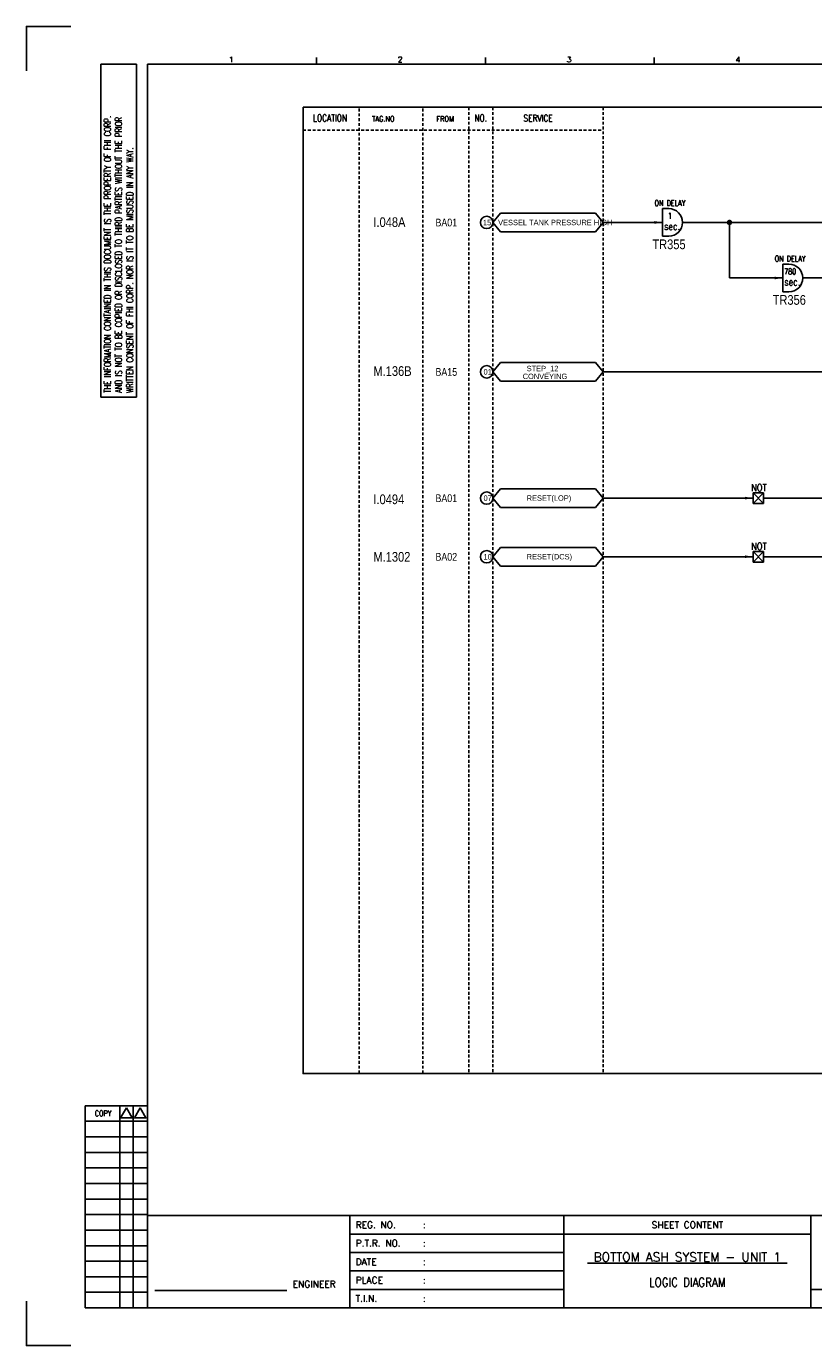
# Model space of a CAD drawing. Extents: x 1504 to 2470, y 402 to 1084.
# Tile 1 of 3: x 1504 to 1911, y 402 to 1084. Entities that reach past the tile are written whole.
import ezdxf
from ezdxf.enums import TextEntityAlignment as Align

# ---------------------------------------------------------------- set-up
doc = ezdxf.new("R2010")
doc.units = 0
doc.header["$MEASUREMENT"] = 0
doc.linetypes.add('HIDDEN', pattern=[4, 1.5, -1, 1.5])
doc.layers.get('0').update_dxf_attribs({"linetype": 'CONTINUOUS'})
doc.layers.get('DEFPOINTS').update_dxf_attribs({"linetype": 'CONTINUOUS'})
for name, color, linetype in [('CON', 4, 'CONTINUOUS'), ('DCS', 7, 'CONTINUOUS'), ('DIM', 3, 'CONTINUOUS'), ('HID', 2, 'HIDDEN'), ('TEXT', 7, 'CONTINUOUS'), ('圖框CON', 4, 'CONTINUOUS'), ('圖框DIM', 3, 'CONTINUOUS'), ('框線', 6, 'CONTINUOUS')]:
    doc.layers.add(name, color=color, linetype=linetype)
doc.styles.add('DAYUKP', font='complex', dxfattribs={"bigfont": 'DAYUKP.SHX'})
doc.styles.add('E4', font='simplex.shx', dxfattribs={"height": 4})
doc.styles.add('ROMANS', font='romans', dxfattribs={"width": 0.8})
doc.styles.add('style3', font='ARIALN.TTF')

# ---------------------------------------------------------------- blocks, each defined once
blk = doc.blocks.new('LEADER')
at = {"layer": 'CON'}
blk.add_solid([(0.85, -0.57), (0.85, -1.57), (3.85, -1.07)], dxfattribs=at)
blk = doc.blocks.new('Sht_Cont_T3')
at = {"layer": 'TEXT', "color": 3, "linetype": 'Continuous', "style": 'E4'}
for tag, p in [('$SHT_CONT_L1$', (55.63, 24.91)), ('$SHT_CONT_L2$', (55.63, 16.61)), ('$SHT_CONT_L3$', (55.63, 8.3))]:
    blk.add_attdef(tag, text='', height=4, dxfattribs=at).set_placement(p, align=Align.MIDDLE)
blk = doc.blocks.new('1')
at = {"layer": 'CON'}
for points in [[(1523.67, 26.6), (1523.67, 74.29)], [(1651.45, 26.6), (1651.45, 74.29)]]:
    blk.add_lwpolyline(points, dxfattribs=at)
at = {"layer": 'CON', "ltscale": 500}
for points in [[(1523.67, 64.75), (1413.11, 64.75)], [(1651.45, 64.75), (1523.67, 64.75)], [(1523.67, 55.22), (1413.11, 55.22)], [(1523.67, 45.69), (1413.11, 45.69)], [(1523.67, 36.15), (1413.11, 36.15)]]:
    blk.add_lwpolyline(points, dxfattribs=at)
at = {"layer": 'DEFPOINTS'}
for points in [[(1268.99, 689.33), (1246.02, 689.33), (1246.02, 666.36)], [(1268.99, 7.08), (1246.02, 7.08), (1246.02, 30.05)]]:
    blk.add_lwpolyline(points, dxfattribs=at)
at = {"layer": 'DIM'}
for p, q in [((1276.46, 131.12), (1276.46, 26.6)), ((1276.46, 131.12), (1308.62, 131.12)), ((1294.26, 26.6), (1294.26, 131.12)), ((1301.15, 26.6), (1301.15, 131.12)), ((1276.46, 123.08), (1308.62, 123.08)), ((1276.46, 115.04), (1308.62, 115.04)), ((1276.46, 107), (1308.62, 107)), ((1276.46, 98.96), (1308.62, 98.96)), ((1276.46, 90.92), (1308.62, 90.92)), ((1276.46, 82.88), (1308.62, 82.88)), ((1276.46, 74.84), (1308.62, 74.84)), ((1276.46, 66.8), (1308.62, 66.8)), ((1276.46, 58.76), (1308.62, 58.76)), ((1276.46, 50.72), (1308.62, 50.72)), ((1276.46, 42.68), (1308.62, 42.68)), ((1276.46, 34.64), (1308.62, 34.64)), ((1276.46, 26.6), (1308.62, 26.6))]:
    blk.add_line(p, q, dxfattribs=at)
for points in [[(1297.7, 129.98), (1294.72, 124.81), (1300.69, 124.81)], [(1304.83, 129.98), (1301.84, 124.81), (1307.81, 124.81)]]:
    blk.add_lwpolyline(points, close=True, dxfattribs=at)
at = {"layer": '圖框CON'}
for p, q in [((1284.5, 669.81), (1302.87, 669.81)), ((1284.5, 497.52), (1284.5, 669.81)), ((1302.87, 497.52), (1302.87, 669.81)), ((1395.91, 669.85), (1395.91, 673.29)), ((1483.2, 669.85), (1483.2, 673.29)), ((1570.49, 669.85), (1570.49, 673.29)), ((1284.5, 497.52), (1302.87, 497.52))]:
    blk.add_line(p, q, dxfattribs=at)
for points in [[(1413.11, 26.6), (1413.11, 74.29)], [(1828.89, 36.15), (1802.67, 36.15), (1651.45, 36.15)]]:
    blk.add_lwpolyline(points, dxfattribs=at)
at = {"layer": '圖框DIM'}
blk.add_line((1312.36, 35.55), (1380.65, 35.55), dxfattribs=at)
at = {"layer": '框線'}
for p, q in [((1308.62, 669.81), (1308.62, 26.6)), ((2181.53, 669.81), (1308.62, 669.81)), ((2181.53, 74.29), (1308.62, 74.29)), ((2181.53, 26.6), (1308.62, 26.6))]:
    blk.add_line(p, q, dxfattribs=at)
at = {"style": 'DAYUKP'}
for s, p in [('1', (1350.64, 670.78)), ('2', (1437.93, 670.78)), ('3', (1525.22, 670.78)), ('4', (1612.51, 670.78))]:
    blk.add_text(s, height=2.87, dxfattribs=at).set_placement(p)
at = {"layer": 'DIM', "style": 'ROMANS', "width": 0.75}
for s, p in [('THE INFORMATION CONTAINED IN THIS DOCUMENT IS THE PROPERTY OF FHI CORP.', (1287.94, 499.82)), ('AND IS NOT TO BE COPIED OR DISCLOSED TO THIRD PARTIES WITHOUT THE PRIOR', (1293.68, 499.82)), ('WRITTEN CONSENT OF FHI CORP. NOR IS IT TO BE MISUSED IN ANY WAY.', (1299.43, 499.82))]:
    blk.add_text(s, height=3.4457, rotation=90, dxfattribs=at).set_placement(p, align=Align.MIDDLE_LEFT)
at = {"layer": 'DIM', "style": 'ROMANS', "width": 0.8}
blk.add_text('COPY', height=2.871, dxfattribs=at).set_placement((1285.64, 127.16), align=Align.MIDDLE)
at = {"layer": 'HID', "ltscale": 500, "style": 'ROMANS'}
for s, height, p in [('REG. NO.', 3.446, (1416.1, 69.52)), (':', 3.45, (1450.9, 69.52)), ('P.T.R. NO.', 3.446, (1416.1, 59.99)), (':', 3.45, (1450.9, 59.99)), ('DATE', 3.446, (1416.1, 50.45)), (':', 3.45, (1450.9, 50.45)), ('PLACE', 3.446, (1416.1, 40.92)), (':', 3.45, (1450.9, 40.92)), ('T.I.N.', 3.446, (1416.1, 31.37)), (':', 3.45, (1450.9, 31.39))]:
    blk.add_text(s, height=height, dxfattribs=at).set_placement(p, align=Align.MIDDLE_LEFT)
blk.add_text('SHEET CONTENT', height=3.4457, dxfattribs=at).set_placement((1587.56, 69.52), align=Align.MIDDLE)
at = {"layer": 'HID', "style": 'ROMANS'}
blk.add_text('ENGINEER', height=3.446, dxfattribs=at).set_placement((1394.71, 37.18), align=Align.CENTER)

msp = doc.modelspace()

# ---------------------------------------------------------------- linework, layer by layer
at = {"layer": 'CON', "color": 6}
for p, q in [((1833.2, 990.2), (1833.2, 975.91)), ((1833.2, 990.2), (1836.37, 990.2)), ((1745.51, 983.05), (1749.41, 987.87)), ((1745.51, 983.05), (1749.41, 978.24)), ((1798.54, 987.87), (1749.41, 987.87)), ((1802.44, 983.05), (1798.54, 987.87)), ((1802.44, 983.05), (1798.54, 978.24)), ((1749.41, 978.24), (1798.54, 978.24)), ((1833.2, 975.91), (1836.37, 975.91)), ((1895.3, 961.47), (1895.3, 947.18)), ((1895.3, 961.47), (1898.47, 961.47)), ((1895.3, 947.18), (1898.47, 947.18)), ((1745.51, 905.8), (1749.41, 910.62)), ((1798.54, 910.62), (1749.41, 910.62)), ((1802.44, 905.8), (1798.54, 910.62)), ((1745.51, 905.8), (1749.41, 900.98)), ((1749.41, 900.98), (1798.54, 900.98)), ((1802.44, 905.8), (1798.54, 900.98)), ((1745.51, 840.49), (1749.41, 845.31)), ((1745.51, 840.49), (1749.41, 835.68)), ((1798.54, 845.31), (1749.41, 845.31)), ((1802.44, 840.49), (1798.54, 845.31)), ((1802.44, 840.49), (1798.54, 835.68)), ((1879.91, 837.76), (1879.91, 843.22)), ((1885.37, 843.22), (1879.91, 837.76)), ((1879.91, 843.22), (1885.37, 837.76)), ((1879.91, 843.22), (1885.37, 843.22)), ((1885.37, 843.22), (1885.37, 837.76)), ((1749.41, 835.68), (1798.54, 835.68)), ((1885.37, 837.76), (1879.91, 837.76)), ((1745.51, 810.17), (1749.41, 814.99)), ((1798.54, 814.99), (1749.41, 814.99)), ((1802.44, 810.17), (1798.54, 814.99)), ((1879.91, 812.9), (1885.37, 812.9)), ((1879.91, 812.9), (1885.37, 807.44)), ((1885.37, 812.9), (1879.91, 807.44)), ((1879.91, 807.44), (1879.91, 812.9)), ((1885.37, 812.9), (1885.37, 807.44)), ((1745.51, 810.17), (1749.41, 805.35)), ((1749.41, 805.35), (1798.54, 805.35)), ((1802.44, 810.17), (1798.54, 805.35)), ((1885.37, 807.44), (1879.91, 807.44))]:
    msp.add_line(p, q, dxfattribs=at)
at = {"layer": 'CON'}
for p, q in [((1802.44, 983.05), (1833.2, 983.05)), ((1843.52, 983.05), (2247.64, 983.05)), ((1867.73, 983.05), (1867.73, 954.32)), ((1867.73, 954.32), (1895.3, 954.32)), ((1905.62, 954.32), (2247.64, 954.32)), ((1950.89, 905.8), (1802.44, 905.8)), ((1879.91, 840.49), (1802.44, 840.49)), ((2101.98, 840.49), (1885.37, 840.49)), ((1879.91, 810.17), (1802.44, 810.17)), ((2101.98, 810.17), (1885.37, 810.17))]:
    msp.add_line(p, q, dxfattribs=at)
msp.add_lwpolyline([(1647.39, 1042.66), (2361.39, 1042.66), (2361.39, 542.86), (1647.39, 542.86)], close=True, dxfattribs=at)
at = {"layer": 'CON', "const_width": 1.4}
msp.add_lwpolyline([(1867.03, 983.05, 1), (1868.43, 983.05, 1)], format="xyb", close=True, dxfattribs=at)
at = {"layer": 'CON'}
for centre in [(1742.3, 983.05), (1742.3, 905.8), (1742.3, 840.49), (1742.3, 810.17)]:
    msp.add_circle(centre, 3.21, dxfattribs=at)
at = {"layer": 'CON', "color": 6}
for centre in [(1836.37, 983.05), (1898.47, 954.32)]:
    msp.add_arc(centre, 7.14, 270, 90, dxfattribs=at)
at = {"layer": 'HID'}
for p, q in [((1676.44, 1041.96), (1676.44, 542.86)), ((1709.37, 1041.96), (1709.37, 542.86)), ((1733.08, 1042.66), (1733.08, 542.83)), ((1745.51, 1042.66), (1745.51, 542.83)), ((1802.44, 1042.66), (1802.44, 542.86)), ((1647.39, 1030.76), (1802.44, 1030.76))]:
    msp.add_line(p, q, dxfattribs=at)

# ---------------------------------------------------------------- block references
msp.add_blockref('1', (258.41, 395.11))
at = {"layer": 'CON', "xscale": 1.4, "yscale": 1.4, "zscale": 1.4}
for p in [(1827.81, 984.54), (1889.91, 955.81), (1874.52, 841.98), (1874.52, 811.66)]:
    msp.add_blockref('LEADER', p, dxfattribs=at)
at = {"layer": 'TEXT', "color": 0}
ref = msp.add_blockref('Sht_Cont_T3', (1782.08, 421.71), dxfattribs=dict(at, xscale=1.148576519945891, yscale=1.148576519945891, zscale=1.148576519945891))
ref.add_attrib('$SHT_CONT_L1$', '%%U BOTTOM ASH SYSTEM - UNIT 1 ', dxfattribs={"color": 3, "linetype": 'Continuous', "height": 4.5943, "style": 'E4'}).set_placement((1845.97, 450.32), align=Align.TOP_CENTER)
ref.add_attrib('$SHT_CONT_L3$', 'LOGIC DIAGRAM', dxfattribs={"color": 3, "linetype": 'Continuous', "height": 4.5943, "style": 'E4', "width": 0.85}).set_placement((1845.97, 431.25), align=Align.BOTTOM_CENTER)

# ---------------------------------------------------------------- texts
at = {"layer": 'CON', "style": 'ROMANS'}
for s, height, width, p in [('LOCATION', 3.5, 0.8, (1661.32, 1037.06)), ('NO.', 3.5, 0.8, (1739.21, 1037.06)), ('SERVICE', 3.5, 0.8, (1768.86, 1036.98)), ('sec.', 3.78, 0.8, (1838.1, 981.05)), ('1', 3.02, 0.8, (1836.99, 986.42)), ('780', 3.024, 0.8, (1899.09, 957.69)), ('sec.', 3.78, 0.8, (1900.2, 952.32)), ('NOT', 3.5, 0.9, (1882.92, 845.88)), ('NOT', 3.5, 0.9, (1882.92, 815.55))]:
    msp.add_text(s, height=height, dxfattribs=dict(at, width=width)).set_placement(p, align=Align.MIDDLE)
at = {"layer": 'CON', "style": 'ROMANS', "width": 0.8}
for s, height, p in [('TAG.NO', 2.8, (1683.05, 1034.4)), ('FROM', 2.8, (1716.31, 1034.4)), ('ON DELAY', 3.024, (1829.03, 990.65)), ('ON DELAY', 3.024, (1891.13, 961.92))]:
    msp.add_text(s, height=height, dxfattribs=at).set_placement(p, align=Align.BOTTOM_LEFT)
at = {"layer": 'CON', "style": 'style3'}
for s, p in [('BA01', (1715.8, 983)), ('BA15', (1715.8, 905.75)), ('BA01', (1715.8, 840.44)), ('BA02', (1715.8, 810.12))]:
    msp.add_text(s, height=4, dxfattribs=at).set_placement(p, align=Align.MIDDLE_LEFT)
for s, p in [('15', (1740.35, 980.77)), ('VESSEL TANK PRESSURE HIGH', (1748.19, 980.79)), ('STEP_12', (1762.94, 905.26)), ('01', (1740.65, 903.52)), ('CONVEYING', (1760.89, 901.21)), ('07', (1740.65, 838.21)), ('RESET(LOP)', (1762.94, 838.26)), ('RESET(DCS)', (1762.94, 807.94)), ('10', (1740.65, 807.89))]:
    msp.add_text(s, height=2.8, dxfattribs=at).set_placement(p, align=Align.BOTTOM_LEFT)
at = {"layer": 'DCS', "linetype": 'ByBlock', "style": 'style3'}
for s, p in [('I.048A', (1683.74, 980.69)), ('TR355', (1827.89, 969.24)), ('TR356', (1890.05, 940.49)), ('M.136B', (1683.74, 903.69)), ('I.0494', (1683.74, 837.37)), ('M.1302', (1683.74, 807.62))]:
    msp.add_text(s, height=5, dxfattribs=at).set_placement(p)

doc.saveas('drawing.dxf')
